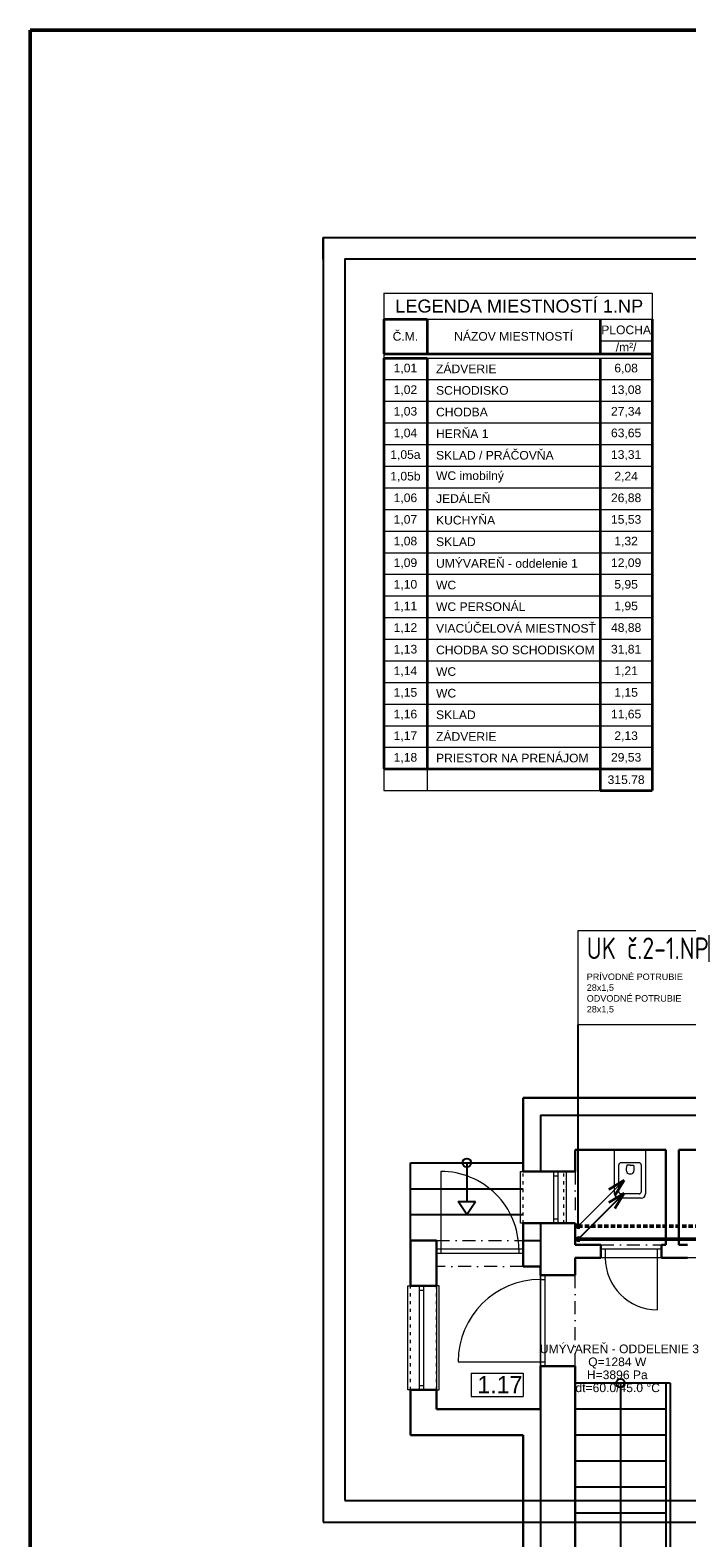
# Model space of a CAD drawing. Header units: millimetres. Extents: x 49721 to 99817, y 15126 to 82527.
# Tile 15 of 25: x 49721 to 57308, y 65098 to 82527. Entities that reach past the tile are written whole.
import ezdxf

# ---------------------------------------------------------------- set-up
doc = ezdxf.new("R2010")
doc.units = ezdxf.units.MM
for name, pattern in [('ACAD_ISO03W100', [30, 12, -18]), ('DASH', [75, 50, -25]), ('ČERCHOVANÁ', [1, 0.5, -0.25, 0, -0.25])]:
    doc.linetypes.add(name, pattern=pattern)
doc.layers.add('- pomocna', color=232, linetype='Continuous', lineweight=0, plot=False)
for name, color, linetype, lineweight in [('- zariadenie', 30, 'Continuous', 0), ('_1_TZB-popis', 253, 'Continuous', 15), ('H popisky', 8, 'Continuous', 25), ('H stavba', 82, 'Continuous', 30), ('Lines_Číslo_pera__99', 7, 'Continuous', 0), ('otvor', 163, 'Continuous', 5), ('ramik', 61, 'Continuous', 25), ('Tbč stavba', 4, 'ČERCHOVANÁ', 0), ('Tč stavba', 7, 'ACAD_ISO03W100', 5)]:
    doc.layers.add(name, color=color, linetype=linetype, lineweight=lineweight)
for name, color, linetype in [('ODVODN__POTRUBIE', 7, 'Continuous'), ('POLO_KY', 7, 'Continuous'), ('PR_VODN__POTRUBIE', 7, 'Continuous'), ('ZNA_KA_STUPA_KY', 7, 'Continuous')]:
    doc.layers.add(name, color=color, linetype=linetype)
doc.styles.add('ARIAL', font='arial.ttf')
doc.styles.add('Arial_4', font='arial.ttf', dxfattribs={"height": 150})
doc.styles.add('MtXpl_TechnicLite', font='txt')
doc.styles.get("Standard").update_dxf_attribs({"font": 'arial.ttf'})

# ---------------------------------------------------------------- blocks, each defined once
blk = doc.blocks.new('*U143')
at = {"layer": 'ramik'}
for p, q in [((-835, 297), (-840, 297)), ((-840, 292), (-840, 297)), ((-840, 5), (-840, 0))]:
    blk.add_line(p, q, dxfattribs=at)
for points in [[(-840, 0), (0, 0), (0, 297), (-840, 297)], [(-835, 5), (-5, 5), (-5, 292), (-835, 292)]]:
    blk.add_lwpolyline(points, close=True, dxfattribs=at)
blk = doc.blocks.new('A$C50a26ddb')
at = {"layer": 'ZNA_KA_STUPA_KY', "color": 12}
blk.add_line((530, 530), (0, 0), dxfattribs=at)
at = {"layer": 'ZNA_KA_STUPA_KY', "color": 12, "lineweight": 30}
for p in [(106, 177), (177, 106)]:
    blk.add_line(p, (0, 0), dxfattribs=at)
blk = doc.blocks.new('A$C355c1e2b')
at = {"layer": 'ODVODN__POTRUBIE', "color": 172, "lineweight": 9}
blk.add_line((530, 530), (0, 0), dxfattribs=at)
at = {"layer": 'ODVODN__POTRUBIE', "color": 172, "lineweight": 30}
for p in [(106, 177), (177, 106)]:
    blk.add_line(p, (0, 0), dxfattribs=at)
blk = doc.blocks.new('1np-novypodklad')
at = {"layer": '- pomocna', "color": 8}
for p, q in [((4932, 45085), (3932, 45085)), ((3932, 45085), (3932, 43285)), ((4932, 44935), (4932, 45085)), ((7982, 45035), (5532, 45035)), ((5532, 45035), (5532, 44835)), ((5132, 44935), (4932, 44935)), ((5132, 43285), (5132, 44935)), ((5532, 44835), (5182, 44835)), ((5182, 44835), (5182, 43785)), ((5182, 43785), (5532, 43785)), ((5532, 43785), (5532, 38485)), ((3932, 43285), (5132, 43285))]:
    blk.add_line(p, q, dxfattribs=at)
at = {"layer": '- zariadenie', "color": 8}
for p, q in [((5987, 45774), (5987, 46285)), ((5987, 46285), (6347, 46285)), ((6347, 46285), (6347, 45774)), ((6037, 45799), (6037, 46110)), ((6272, 46135), (6062, 46135)), ((6171, 46106), (6132, 46106)), ((6171, 46106), (6209, 46106)), ((6297, 46110), (6297, 45799)), ((6297, 45724), (6037, 45724)), ((6272, 45774), (6062, 45774))]:
    blk.add_line(p, q, dxfattribs=at)
for centre, radius, start, end in [((6062, 46110), 25, 90, 180), ((6250, 46063), 126, 160.245, 195.3461), ((6167, 46046), 41.5, 203.5039, 275.7802), ((6174, 46046), 41.5, 264.2198, 336.4961), ((6091, 46063), 126, 344.654, 19.755), ((6272, 46110), 25, 0, 90), ((6037, 45774), 50, 180, 270), ((6062, 45799), 25, 180, 270), ((6272, 45799), 25, 270, 0), ((6297, 45774), 50, 270, 0)]:
    blk.add_arc(centre, radius, start, end, dxfattribs=at)
at = {"color": 8, "linetype": 'Continuous'}
for p, q in [((5132, 46685), (5132, 46035)), ((5132, 46685), (6982, 46685)), ((4282, 45535), (4182, 45685)), ((4282, 45535), (4382, 45685)), ((5132, 45435), (5132, 44835)), ((6582, 43585), (6582, 39635)), ((6632, 43585), (6632, 39685)), ((5132, 43285), (5132, 39685))]:
    blk.add_line(p, q, dxfattribs=at)
at = {"color": 8}
for p, q in [((3632, 46135), (4932, 46135)), ((3632, 45235), (3632, 46135)), ((4282, 46135), (4282, 45685)), ((3632, 45835), (4932, 45835)), ((4182, 45685), (4382, 45685)), ((3632, 45535), (4932, 45535)), ((4932, 45235), (5132, 45235)), ((6632, 43585), (5532, 43585)), ((6057, 43585), (6057, 39835)), ((6582, 43285), (5532, 43285)), ((6582, 42985), (5532, 42985)), ((6582, 42685), (5532, 42685)), ((6582, 42385), (5532, 42385)), ((6582, 42085), (5532, 42085))]:
    blk.add_line(p, q, dxfattribs=at)
for centre in [(4282, 46135), (6057, 43585)]:
    blk.add_circle(centre, 50, dxfattribs=at)
at = {"layer": 'H popisky', "color": 8, "lineweight": 0}
for p, q in [((4331, 43703), (4931, 43703)), ((4331, 43703), (4331, 43432)), ((4931, 43703), (4931, 43432)), ((4331, 43432), (4931, 43432))]:
    blk.add_line(p, q, dxfattribs=at)
at = {"layer": 'H stavba', "color": 8}
for p, q in [((4932, 46885), (4932, 46035)), ((4932, 46885), (6982, 46885)), ((6582, 46285), (5532, 46285)), ((5532, 46035), (5532, 46285)), ((6582, 45185), (6582, 46285)), ((6982, 46285), (6732, 46285)), ((6732, 45185), (6732, 46285)), ((4932, 46035), (5532, 46035)), ((4932, 45435), (5532, 45435)), ((4932, 45435), (4932, 44935)), ((5532, 45185), (5532, 45435)), ((3632, 45235), (3632, 44710)), ((3932, 45235), (3632, 45235)), ((3932, 45235), (3932, 44710)), ((5532, 45185), (5832, 45185)), ((5832, 45185), (5832, 45035)), ((6532, 45185), (6532, 45035)), ((6532, 45185), (6582, 45185)), ((6832, 45185), (6732, 45185)), ((5532, 45035), (5532, 44835)), ((5532, 45035), (5832, 45035)), ((6832, 45035), (6532, 45035)), ((4932, 44935), (5132, 44935)), ((5132, 44935), (5132, 44835)), ((5132, 44835), (5532, 44835)), ((5132, 44835), (5532, 44835)), ((3932, 44710), (3632, 44710)), ((5132, 43785), (5532, 43785)), ((5132, 43285), (5132, 43785)), ((5532, 43785), (5532, 39685)), ((3632, 43510), (3632, 42985)), ((3932, 43510), (3632, 43510)), ((3932, 43510), (3932, 43285)), ((5132, 43285), (3932, 43285)), ((4932, 42985), (3632, 42985)), ((4932, 42985), (4932, 39685))]:
    blk.add_line(p, q, dxfattribs=at)
at = {"layer": 'otvor', "color": 8}
for p, q in [((3982, 46033), (3982, 45085)), ((4902, 45435), (4902, 46035)), ((4902, 46035), (4932, 46035)), ((5282, 46035), (5282, 45435)), ((5332, 46035), (5332, 45435)), ((5432, 46035), (5402, 46035)), ((5432, 45435), (5432, 46035)), ((5282, 45985), (5332, 45985)), ((4932, 45435), (4902, 45435)), ((5282, 45485), (5332, 45485)), ((5402, 45435), (5432, 45435)), ((4932, 45135), (3932, 45135)), ((4932, 45085), (3932, 45085)), ((4882, 45135), (4882, 45085)), ((6532, 45135), (5832, 45135)), ((6532, 45035), (5832, 45035)), ((5882, 45135), (5882, 45035)), ((6482, 45135), (6482, 44435)), ((5132, 44835), (5132, 43785)), ((5182, 44835), (5182, 43785)), ((3602, 43510), (3602, 44710)), ((3602, 44710), (3632, 44710)), ((3732, 44710), (3732, 43510)), ((3732, 44660), (3782, 44660)), ((3782, 44710), (3782, 43510)), ((3962, 44710), (3932, 44710)), ((3962, 43510), (3962, 44710)), ((5132, 44785), (5182, 44785)), ((4182, 43835), (5182, 43835)), ((3632, 43510), (3602, 43510)), ((3732, 43560), (3782, 43560)), ((3932, 43510), (3962, 43510))]:
    blk.add_line(p, q, dxfattribs=at)
for centre, radius, start, end in [((3983, 45135), 899, 0, 90.0756), ((6482, 45035), 600, 180, 270), ((5132, 43835), 950, 90, 180)]:
    blk.add_arc(centre, radius, start, end, dxfattribs=at)
at = {"layer": 'Tbč stavba', "color": 8, "ltscale": 300}
for p, q in [((5532, 46035), (5532, 45435)), ((3932, 45235), (4932, 45235)), ((5832, 45185), (6532, 45185)), ((4932, 44935), (3932, 44935)), ((5532, 43785), (5532, 44835))]:
    blk.add_line(p, q, dxfattribs=at)
at = {"layer": 'Tč stavba', "color": 8, "ltscale": 3}
for p, q in [((4932, 45435), (4932, 46035)), ((5402, 45435), (5402, 46035)), ((3632, 43510), (3632, 44710)), ((3932, 43510), (3932, 44710))]:
    blk.add_line(p, q, dxfattribs=at)
at = {"layer": 'H popisky', "color": 8, "style": 'MtXpl_TechnicLite'}
blk.add_text('1.17', height=200, rotation=360, dxfattribs=at).set_placement((4404, 43469))
blk = doc.blocks.new('A$C91199160')
at = {"layer": 'Lines_Číslo_pera__99', "color": 8, "linetype": 'Continuous', "lineweight": 0}
for p, q in [((0, 5750), (3100, 5750)), ((0, 5750), (0, 5450)), ((3100, 5750), (3100, 5450)), ((0, 5050), (0, 5000)), ((0, 250), (0, 0)), ((500, 250), (500, 0)), ((0, 0), (2500, 0))]:
    blk.add_line(p, q, dxfattribs=at)
at = {"layer": 'Lines_Číslo_pera__99', "linetype": 'Continuous', "lineweight": 35}
for p, q in [((0, 5450), (500, 5450)), ((0, 5450), (0, 5050)), ((500, 5450), (500, 5050)), ((2500, 5450), (2500, 5050)), ((3100, 5450), (3100, 0)), ((0, 5050), (3100, 5050)), ((0, 5000), (500, 5000)), ((0, 5000), (0, 250)), ((500, 5000), (500, 250)), ((2500, 5000), (2500, 0)), ((3100, 5000), (3100, 0)), ((0, 250), (3100, 250)), ((2500, 0), (3100, 0))]:
    blk.add_line(p, q, dxfattribs=at)
at = {"layer": 'Lines_Číslo_pera__99', "linetype": 'Continuous'}
for p, q in [((500, 5450), (3100, 5450)), ((2500, 5200), (3100, 5200)), ((500, 5000), (3100, 5000)), ((0, 4750), (3100, 4750)), ((0, 4500), (3100, 4500)), ((0, 4250), (3100, 4250)), ((0, 4000), (3100, 4000)), ((0, 3750), (3100, 3750)), ((0, 3500), (3100, 3500)), ((0, 3250), (3100, 3250)), ((0, 3000), (3100, 3000)), ((0, 2750), (3100, 2750)), ((0, 2500), (3100, 2500)), ((0, 2250), (3100, 2250)), ((0, 2000), (3100, 2000)), ((0, 1750), (3100, 1750)), ((0, 1500), (3100, 1500)), ((0, 1250), (3100, 1250)), ((0, 1000), (3100, 1000)), ((0, 750), (3100, 750)), ((0, 500), (3100, 500))]:
    blk.add_line(p, q, dxfattribs=at)
for s, insert, char_height, width, attachment_point in [('LEGENDA MIESTNOSTÍ 1.NP', (132.8, 5600), 150, 8751.501, 4), ('{\\fArial|b0|i0|c238|p34;\\C256;Č.M.}', (250, 5250), 100, 497, 5), ('{\\fArial|b0|i0|c238|p34;\\C256;NÁZOV MIESTNOSTÍ}', (1500, 5250), 100, 1997, 5), ('{\\fArial|b0|i0|c238|p34;\\C256;PLOCHA}', (2800, 5325), 100, 597, 5), ('{\\fArial|b0|i0|c238|p34;\\C256;/m²/}', (2800, 5125), 100, 597, 5), ('{\\C256;1,01}', (250, 4875), 100, 497, 5), ('{\\fArial Narrow|b0|i0|c238|p34;\\C256;  \\fArial|b0|i0|c238|p34; ZÁDVERIE}', (501.5, 4875), 100, 1997, 4), ('{\\C256;6,08}', (2800, 4875), 100, 597, 5), ('{\\C256;1,02}', (250, 4625), 100, 497, 5), ('{\\fArial Narrow|b0|i0|c238|p34;\\C256;  \\fArial|b0|i0|c238|p34; SCHODISKO}', (501.5, 4625), 100, 1997, 4), ('{\\C256;13,08}', (2800, 4625), 100, 597, 5), ('{\\C256;1,03}', (250, 4375), 100, 497, 5), ('{\\fArial Narrow|b0|i0|c238|p34;\\C256;  \\fArial|b0|i0|c238|p34; }CHODBA', (501.5, 4375), 100, 1997, 4), ('{\\C256;27,34}', (2800, 4375), 100, 597, 5), ('{\\fArial Narrow|b0|i0|c238|p34;\\C256;  \\fArial|b0|i0|c238|p34; HERŇA 1}', (501.5, 4125), 100, 1997, 4), ('{\\C256;1,04}', (250, 4125), 100, 497, 5), ('{\\C256;63,65}', (2800, 4125), 100, 597, 5), ('{\\C256;1,05a}', (250, 3875), 100, 497, 5), ('{\\fArial Narrow|b0|i0|c238|p34;\\C256;  \\fArial|b0|i0|c238|p34; }SKLAD / PRÁČOVŇA', (501.5, 3875), 100, 1997, 4), ('{\\C256;13,31}', (2800, 3875), 100, 597, 5), ('{\\C256;1,05b}', (250, 3625), 100, 497, 5), ('{\\fArial Narrow|b0|i0|c238|p34;\\C256;  \\fArial|b0|i0|c238|p34; }WC imobilný', (501.5, 3625), 100, 1997, 4), ('{\\C256;2,24}', (2800, 3625), 100, 597, 5), ('{\\C256;1,06}', (250, 3375), 100, 497, 5), ('{\\fArial Narrow|b0|i0|c238|p34;\\C256;  \\fArial|b0|i0|c238|p34; }JEDÁLEŇ{\\Ftxt|c238;\\C256; }', (501.5, 3375), 100, 1997, 4), ('{\\C256;26,88}', (2800, 3375), 100, 597, 5), ('{\\C256;1,07}', (250, 3125), 100, 497, 5), ('{\\fArial Narrow|b0|i0|c238|p34;\\C256;  \\fArial|b0|i0|c238|p34; }KUCHYŇA', (501.5, 3125), 100, 1997, 4), ('{\\C256;15,53}', (2800, 3125), 100, 597, 5), ('{\\C256;1,08}', (250, 2875), 100, 497, 5), ('{\\fArial Narrow|b0|i0|c238|p34;\\C256;  \\fArial|b0|i0|c238|p34; }SKLAD{\\Ftxt|c238;\\C256; }', (501.5, 2875), 100, 1997, 4), ('{\\C256;1,32}', (2800, 2875), 100, 597, 5), ('{\\C256;1,09}', (250, 2625), 100, 497, 5), ('{\\fArial Narrow|b0|i0|c238|p34;\\C256;  \\fArial|b0|i0|c238|p34; UMÝVAREŇ - oddelenie 1 }', (501.5, 2625), 100, 1997, 4), ('{\\C256;12,09}', (2800, 2625), 100, 597, 5), ('{\\C256;1,10}', (250, 2375), 100, 497, 5), ('{\\fArial Narrow|b0|i0|c238|p34;\\C256;  \\fArial|b0|i0|c238|p34; WC }', (501.5, 2375), 100, 1997, 4), ('{\\C256;5,95}', (2800, 2375), 100, 597, 5), ('{\\C256;1,11}', (250, 2125), 100, 497, 5), ('{\\fArial Narrow|b0|i0|c238|p34;\\C256;  \\fArial|b0|i0|c238|p34; WC PERSONÁL }', (501.5, 2125), 100, 1997, 4), ('{\\C256;1,95}', (2800, 2125), 100, 597, 5), ('{\\C256;1,12}', (250, 1875), 100, 497, 5), ('{\\fArial Narrow|b0|i0|c238|p34;\\C256;  \\fArial|b0|i0|c238|p34; VIACÚČELOVÁ MIESTNOSŤ}', (501.5, 1875), 100, 1997, 4), ('{\\C256;48,88}', (2800, 1875), 100, 597, 5), ('{\\C256;1,13}', (250, 1625), 100, 497, 5), ('{\\fArial Narrow|b0|i0|c238|p34;\\C256;  \\fArial|b0|i0|c238|p34; CHODBA SO SCHODISKOM}', (501.5, 1625), 100, 1997, 4), ('{\\C256;31,81}', (2800, 1625), 100, 597, 5), ('{\\C256;1,14}', (250, 1375), 100, 497, 5), ('{\\fArial Narrow|b0|i0|c238|p34;\\C256;  \\fArial|b0|i0|c238|p34; WC }', (501.5, 1375), 100, 1997, 4), ('{\\C256;1,21}', (2800, 1375), 100, 597, 5), ('{\\C256;1,15}', (250, 1125), 100, 497, 5), ('{\\fArial Narrow|b0|i0|c238|p34;\\C256;  \\fArial|b0|i0|c238|p34; WC }', (501.5, 1125), 100, 1997, 4), ('{\\C256;1,15}', (2800, 1125), 100, 597, 5), ('{\\C256;1,16}', (250, 875), 100, 497, 5), ('{\\fArial Narrow|b0|i0|c238|p34;\\C256;  \\fArial|b0|i0|c238|p34; SKLAD}', (501.5, 875), 100, 1997, 4), ('{\\C256;11,65}', (2800, 875), 100, 597, 5), ('{\\fArial Narrow|b0|i0|c238|p34;\\C256;  \\fArial|b0|i0|c238|p34; ZÁDVERIE}', (501.5, 625), 100, 1997, 4), ('{\\C256;1,17}', (250, 625), 100, 497, 5), ('{\\C256;2,13}', (2800, 625), 100, 597, 5), ('{\\C256;1,18}', (250, 375), 100, 497, 5), ('{\\fArial Narrow|b0|i0|c238|p34;\\C256;  \\fArial|b0|i0|c238|p34; PRIESTOR NA PRENÁJOM}', (501.5, 375), 100, 1997, 4), ('{\\C256;29,53}', (2800, 375), 100, 597, 5), ('315.78', (2800, 125), 100, 597, 5)]:
    blk.add_mtext(s, dxfattribs=dict(at, insert=insert, char_height=char_height, width=width, attachment_point=attachment_point))

msp = doc.modelspace()

# ---------------------------------------------------------------- linework, layer by layer
msp.add_line((56053.8, 68701, 0), (56053.8, 71030.7, 0))
at = {"color": 240, "lineweight": 50}
msp.add_lwpolyline([(49721.4, 82527.4), (99817.4, 82527.4), (99817.4, 15125.8), (49721.4, 15125.8)], close=True, dxfattribs=at)
at = {"layer": '_1_TZB-popis', "color": 7, "elevation": 0}
msp.add_lwpolyline([(56053.8, 72119.6), (57562.7, 72119.6), (57562.7, 71030.7), (56053.8, 71030.7)], close=True, dxfattribs=at)
at = {"layer": 'ODVODN__POTRUBIE', "color": 172, "linetype": 'DASH', "lineweight": 50}
msp.add_line((56053.8, 68701), (60388.5, 68701), dxfattribs=at)
msp.add_lwpolyline([(56053.8, 68708.5), (56058.2, 68707.1), (56060.9, 68703.3), (56060.9, 68698.7), (56058.2, 68694.9), (56053.8, 68693.5), (56049.4, 68694.9), (56046.7, 68698.7), (56046.7, 68703.3), (56049.4, 68707.1), (56053.8, 68708.5)], dxfattribs=at)
at = {"layer": 'ODVODN__POTRUBIE', "color": 172, "lineweight": 50}
msp.add_circle((56053.8, 68701), 14, dxfattribs=at)
at = {"layer": 'PR_VODN__POTRUBIE', "color": 12, "lineweight": 50}
msp.add_line((56053.8, 68551), (60388.5, 68551), dxfattribs=at)
msp.add_lwpolyline([(56053.8, 68558.5), (56058.2, 68557.1), (56060.9, 68553.3), (56060.9, 68548.7), (56058.2, 68544.9), (56053.8, 68543.5), (56049.4, 68544.9), (56046.7, 68548.7), (56046.7, 68553.3), (56049.4, 68557.1), (56053.8, 68558.5)], dxfattribs=at)
msp.add_circle((56053.8, 68551), 14, dxfattribs=at)

# ---------------------------------------------------------------- block references
for name, p in [('A$C91199160', (53806.9, 73737.1)), ('1np-novypodklad', (50484.5, 23299.8))]:
    msp.add_blockref(name, p)
at = {"rotation": 180}
for name, p in [('A$C355c1e2b', (56584.1, 69231.3)), ('A$C50a26ddb', (56584.1, 69081.3))]:
    msp.add_blockref(name, p, dxfattribs=at)
at = {"layer": 'ramik', "xscale": 49.99999999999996, "yscale": 49.99999999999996, "zscale": 49.99999999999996}
msp.add_blockref('*U143', (95105.3, 65278.5), dxfattribs=at)

# ---------------------------------------------------------------- texts
at = {"layer": 'ODVODN__POTRUBIE', "color": 172, "linetype": 'DASH', "lineweight": 50, "insert": (56151.7, 72038.6, 0), "char_height": 125, "width": 3277.773, "attachment_point": 1, "style": 'Arial_4'}
msp.add_mtext('\\A1;{\\fISOCPEUR|b0|i0|c238|p34;\\H2x;\\W0.8;\\C7;UK č.2-1.NP\\P\\fArial|b0|i0|c238|p34;\\H0.3x;\\W1;\\C12;PRÍVODNÉ POTRUBIE\\P\\C0;28x1,5\\P\\C172;ODVODNÉ POTRUBIE\\C150;\\P\\C0;28x1,5}', dxfattribs=at)
at = {"layer": 'POLO_KY', "color": 7, "style": 'ARIAL'}
for s, p in [('UMÝVAREŇ - ODDELENIE 3', (55609.4, 67233)), ('Q=1284 W', (56168.9, 67083)), ('H=3896 Pa', (56153.4, 66933)), ('dt=60.0/45.0 °C', (56021.9, 66783))]:
    msp.add_text(s, height=100, dxfattribs=at).set_placement(p)

doc.saveas('drawing.dxf')
